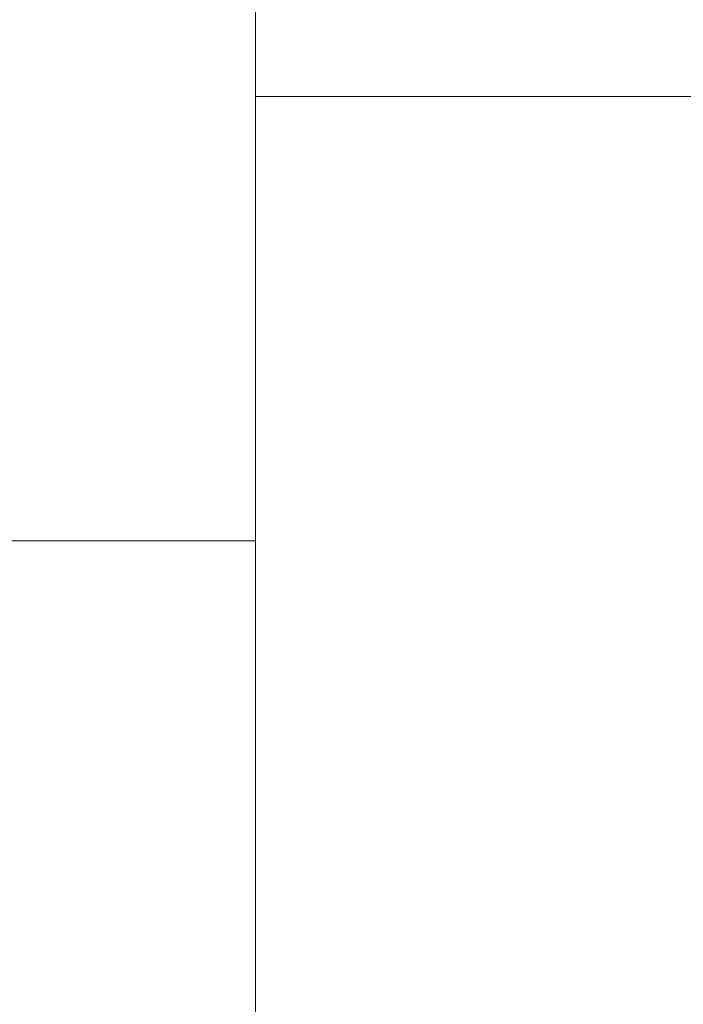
# Model space of a CAD drawing. Header units: inches. Extents: x -79624 to 52587, y -27526 to 10116.
# Tile 250 of 256: x 6308 to 6321, y -7254 to -7234. Entities that reach past the tile are written whole.
import ezdxf
from ezdxf import colors
from ezdxf.entities.mleader import LeaderData, LeaderLine
from ezdxf.math import Vec2, Vec3

# ---------------------------------------------------------------- set-up
doc = ezdxf.new("R2010")
doc.units = ezdxf.units.IN
doc.header["$MEASUREMENT"] = 0
doc.layers.add('- მექანიკური ნაწილი', color=7, linetype='Continuous', lineweight=18)
doc.layers.add('Dimensioning - General', color=7, linetype='Continuous')
doc.styles.add('CT', font='ARIALN.TTF', dxfattribs={"height": 200})
doc.styles.add('GENERATED_STYLE_1', font='txt')
doc.dimstyles.new('GENERATED_STYLE__1', dxfattribs={"dimtxt": 100, "dimasz": 76, "dimexe": 0.18, "dimexo": 0.0625, "dimgap": 0, "dimtad": 0, "dimdec": 0, "dimlfac": 0.1, "dimzin": 0, "dimdsep": 46, "dimtxsty": 'GENERATED_STYLE_1', "dimblk": 'ARROWHEAD_5', "dimblk1": 'ARROWHEAD_5', "dimblk2": 'ARROWHEAD_5', "dimcen": 0.09, "dimse1": 1, "dimse2": 1, "dimclrd": 7, "dimclre": 7, "dimclrt": 7, "dimadec": 0, "dimazin": 0, "dimtfac": 1, "dimtdec": 4, "dimtmove": 0, "dimatfit": 3, "dimfxl": 1, "dimtolj": 1, "dimtzin": 0, "dimarcsym": 0})

# ---------------------------------------------------------------- blocks, each defined once
blk = doc.blocks.new('ARROWHEAD_5')
at = {"linetype": 'Continuous', "lineweight": 0}
blk.add_hatch(color=0, dxfattribs=at).paths.add_polyline_path([(-1, 0.2679), (0, 0), (-1, -0.2679)])
at = {"color": 0, "linetype": 'Continuous', "lineweight": 0}
blk.add_line((0, 0), (-1, 0), dxfattribs=at)
blk = doc.blocks.new('*D249')
at = {"layer": 'Defpoints', "color": 0, "linetype": 'Continuous', "transparency": 16777216}
for p in [(358.556, 209.203), (25258.556, 209.203), (1258.556, -26125.722)]:
    blk.add_point(p, dxfattribs=at)
at = {"layer": 'Dimensioning - General', "color": 7, "linetype": 'Continuous', "lineweight": -2, "transparency": 16777216}
for p, q in [((358.556, 133.203), (358.556, -12795.724)), ((358.556, -26049.722), (358.556, -13148.104))]:
    blk.add_line(p, q, dxfattribs=at)
at = {"layer": 'Dimensioning - General', "color": 7, "linetype": 'Continuous', "lineweight": -2, "transparency": 16777216, "xscale": 76.00000000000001, "yscale": 76.00000000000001, "zscale": 76.00000000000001}
for p, rotation in [((358.556, 209.203), 90), ((358.556, -26125.722), 270)]:
    blk.add_blockref('ARROWHEAD_5', p, dxfattribs=dict(at, rotation=rotation))
at = {"layer": 'Dimensioning - General', "color": 7, "linetype": 'Continuous', "lineweight": 13, "transparency": 16777216, "insert": (358.556, -12971.914), "char_height": 100, "attachment_point": 5, "rotation": 90, "style": 'GENERATED_STYLE_1'}
blk.add_mtext('\\A1;2633', dxfattribs=at)
blk = doc.blocks.new('_DotSmall')
at = {"color": 0, "linetype": 'ByBlock', "const_width": 0.5}
blk.add_lwpolyline([(-0.0625, 0, 1), (0.0625, 0, 1)], format="xyb", close=True, dxfattribs=at)

msp = doc.modelspace()

# ---------------------------------------------------------------- linework, layer by layer
at = {"layer": '- მექანიკური ნაწილი', "color": 7, "lineweight": 0}
for points in [[(6384.6578, -7037.67465), (6375.67577, -7037.67465), (6357.71172, -7037.67465), (6357.71172, -7046.65667), (6312.80158, -7046.65667), (6312.80158, -7037.67465), (6312.80158, -7199.35115), (6303.81955, -7199.35115), (6312.80158, -7199.35115), (6303.81955, -7199.35115), (6312.80158, -7199.35115), (6303.81955, -7199.35115), (6312.80158, -7199.35115), (6303.81955, -7199.35115), (6312.80158, -7199.35115), (6303.81955, -7199.35115), (6312.80158, -7199.35115), (6303.81955, -7199.35115), (6312.80158, -7199.35115), (6303.81955, -7199.35115), (6312.80158, -7199.35115), (6303.81955, -7199.35115), (6312.80158, -7199.35115), (6312.80158, -7702.34471)], [(6231.96333, -7702.34471), (6231.96333, -7199.35115), (6276.87347, -7199.35115), (6312.80158, -7199.35115), (6348.72969, -7199.35115), (6375.67577, -7199.35115), (6384.6578, -7199.35115), (6375.67577, -7199.35115), (6348.72969, -7199.35115), (6312.80158, -7199.35115), (6276.87347, -7199.35115), (6312.80158, -7199.35115), (6312.80158, -7702.34471)], [(6312.80158, -7702.34471), (6312.80158, -7199.35115), (6330.76563, -7199.35115), (6330.76563, -7702.34471)], [(6312.80158, -7235.27926), (6312.80158, -7235.27926)], [(6321.78361, -7235.27926), (6312.80158, -7235.27926), (6321.78361, -7235.27926)], [(6312.80158, -7235.27926), (6312.80158, -7235.27926)], [(6321.78361, -7235.27926), (6312.80158, -7235.27926), (6321.78361, -7235.27926)]]:
    msp.add_lwpolyline(points, dxfattribs=at)
at = {"layer": '- მექანიკური ნაწილი', "lineweight": 0}
for points in [[(6312.80158, -7235.27926), (6312.80158, -7226.29723), (6312.80158, -7235.27926)], [(6312.80158, -7244.26129), (6312.80158, -7235.27926), (6312.80158, -7244.26129)], [(6312.80158, -7235.27926), (6312.80158, -7235.27926)], [(6303.81955, -7244.26129), (6312.80158, -7244.26129), (6303.81955, -7244.26129)], [(6312.80158, -7244.26129), (6312.80158, -7244.26129)]]:
    msp.add_lwpolyline(points, dxfattribs=at)

# ---------------------------------------------------------------- dimensions: what is measured, and where the dimension line sits
at = {"layer": 'Dimensioning - General', "color": 7, "linetype": 'Continuous', "lineweight": 13}
dim = msp.add_linear_dim(base=(358.55594, 209.20337), p1=(1258.55593, -26125.72241), p2=(25258.55593, 209.20337), angle=90, dimstyle='GENERATED_STYLE__1', dxfattribs=at)
dim.commit()
dim.dimension.update_dxf_attribs({"geometry": '*D249', "text_midpoint": (358.55594, -12971.91402), "dimtype": 160, "text_rotation": 90})

# ---------------------------------------------------------------- leaders
at = {"layer": '- მექანიკური ნაწილი', "color": 7}
ml = msp.add_multileader_mtext('Standard', dxfattribs=at)
ml.set_content('{\\fSylfaen|b1|i0|c0|p18;FDB-ROOF  \\fSylfaen|b0|i0|c0|p18;\\C1;QF-4            \\C7;N2XH FE180 E90-4X2.5}', color=7, style='CT')
ml.set_leader_properties()
ml.set_arrow_properties(name='DOTSMALL')
ml.build(insert=Vec2(0, 0))
ml.multileader.update_dxf_attribs({"has_dogleg": 0, "text_left_attachment_type": 6, "text_right_attachment_type": 6, "dogleg_length": 9, "arrow_head_size": 215.76216})
ctx = ml.context
ctx.base_point, ctx.char_height, ctx.arrow_head_size, ctx.landing_gap_size, ctx.plane_origin = Vec3(4404.3436, -5698.79462), 214.21600799, 215.76216, 71.92072, Vec3(-16312.78055, -26107.8537)
ctx.left_attachment, ctx.right_attachment, ctx.text_align_type = 6, 6, 1
notes = []
notes.append((ctx, [(1, (1, 1, 0), (4395.3436, -5698.79462), (1, 0), 9, [(2, [(5981.41107, -7254.60492)], 0, [])])]))
ctx.mtext.insert, ctx.mtext.width, ctx.mtext.defined_height, ctx.mtext.alignment, ctx.mtext.flow_direction = Vec3(6035.81144, -5441.73541), 3165.613385, 305.10903, 2, 5
for ctx, leaders in notes:
    for number, flags, end, landing, length, lines in leaders:
        leader = LeaderData()
        leader.index, (leader.has_last_leader_line, leader.has_dogleg_vector, leader.attachment_direction) = number, flags
        leader.last_leader_point, leader.dogleg_vector, leader.dogleg_length = Vec3(end), Vec3(landing), length
        for number, points, colour, breaks in lines:
            line = LeaderLine()
            line.index, line.vertices, line.color, line.breaks = number, Vec3.list(points), colors.encode_raw_color(colour), breaks
            leader.lines.append(line)
        ctx.leaders.append(leader)

doc.saveas('drawing.dxf')
